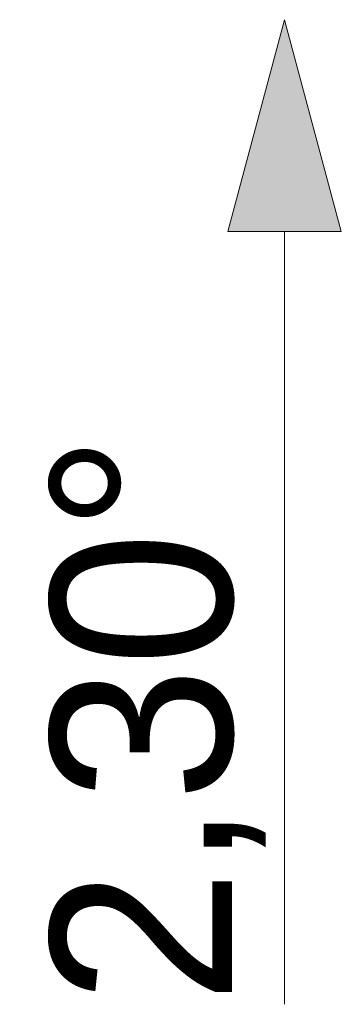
# Model space of a CAD drawing. Extents: x -515158 to -464725, y 20769 to 114053.
# Tile 45 of 69: x -494882 to -494598, y 74104 to 74972. Entities that reach past the tile are written whole.
import ezdxf

# ---------------------------------------------------------------- set-up
doc = ezdxf.new("R2010")
doc.units = 0
doc.header["$MEASUREMENT"] = 0
for name, color, linetype, lineweight in [('#podkład', 252, 'Continuous', 9), ('0_Nr_Pióra__21', 252, 'Continuous', 9), ('INWENT DACH_Nr_Pióra__21', 252, 'Continuous', 9)]:
    doc.layers.add(name, color=color, linetype=linetype, lineweight=lineweight)
doc.layers.add('INWENT DACH', color=252, linetype='Continuous')
doc.styles.add('GENERATED_STYLE_3', font='txt')

# ---------------------------------------------------------------- blocks, each defined once
blk = doc.blocks.new('Linia_12', base_point=(-494648.26, 76317.63))
at = {"layer": 'INWENT DACH_Nr_Pióra__21', "linetype": 'Continuous'}
blk.add_hatch(color=256, dxfattribs=at).paths.add_polyline_path([(-494648.26, 77184.92), (-494598.26, 76998.32), (-494698.26, 76998.32)], flags=0)
for p, q in [((-494648.26, 77184.92), (-494698.26, 76998.32)), ((-494648.26, 77184.92), (-494598.26, 76998.32)), ((-494598.26, 76998.32), (-494698.26, 76998.32)), ((-494648.26, 76317.63), (-494648.26, 76998.32))]:
    blk.add_line(p, q, dxfattribs=at)
blk = doc.blocks.new('p1')
at = {"layer": 'INWENT DACH', "color": 252, "linetype": 'Continuous'}
blk.add_blockref('Linia_12', (-494648.26, 74104.31), dxfattribs=at)
at = {"layer": '0_Nr_Pióra__21', "color": 252, "linetype": 'Continuous', "insert": (-494664.9, 74104.31), "char_height": 160, "attachment_point": 7, "rotation": 90, "style": 'GENERATED_STYLE_3'}
blk.add_mtext('{2,30°}', dxfattribs=at)

msp = doc.modelspace()

# ---------------------------------------------------------------- block references
at = {"layer": '#podkład'}
msp.add_blockref('p1', (0, 0), dxfattribs=at)

doc.saveas('drawing.dxf')
